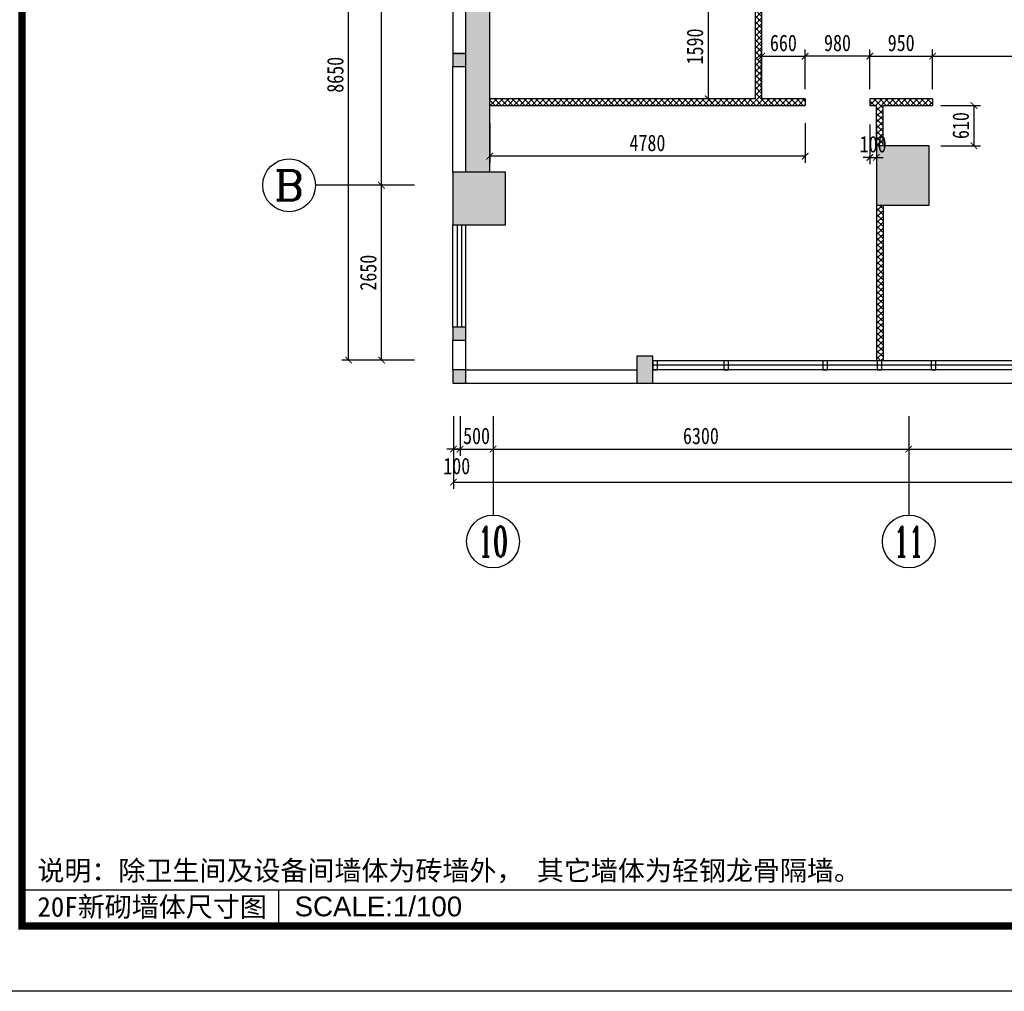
# Model space of a CAD drawing. Header units: millimetres. Extents: x -539149 to -534375, y 505028 to 505469.
# Tile 13 of 135: x -537939 to -537790, y 505039 to 505186. Entities that reach past the tile are written whole.
import ezdxf
from ezdxf.enums import TextEntityAlignment as Align

# ---------------------------------------------------------------- set-up
doc = ezdxf.new("R2010")
doc.units = ezdxf.units.MM
doc.header["$LTSCALE"] = 10
doc.linetypes.add('DASH', pattern=[0.35, 0.25, -0.1])
doc.layers.get('Defpoints').update_dxf_attribs({"color": 8})
for name, color, linetype in [('A-建筑-原墙体', 2, 'Continuous'), ('A-建筑-新增墙体', 3, 'Continuous'), ('A-建筑-新砌墙体填充', 251, 'Continuous'), ('A-建筑-柱子、剪力墙', 251, 'Continuous'), ('A-建筑-窗户', 4, 'Continuous'), ('A-建筑-轴号', 3, 'Continuous'), ('A2图框$0$E-图框', 100, 'Continuous'), ('AXIS_TEXT', 50, 'Continuous'), ('B-平面-尺寸', 8, 'Continuous'), ('E-填充', 251, 'Continuous'), ('E-文本', 7, 'Continuous')]:
    doc.layers.add(name, color=color, linetype=linetype)
doc.layers.add('A-批量打印图层', color=251, linetype='Continuous', plot=False)
doc.layers.add('A2图框$0$图框外线', color=1, linetype='Continuous', plot=False)
doc.styles.add('_TCH_AXIS', font='COMPLEX', dxfattribs={"bigfont": 'GBCBIG'})
doc.styles.add('CCD_DIM', font='txt', dxfattribs={"width": 0.8})
doc.styles.add('COMPLEX', font='COMPLEX')
doc.styles.add('黑体', font='simhei.ttf')
doc.dimstyles.new('1-1', dxfattribs={"dimscale": 0, "dimtxt": 2.5, "dimasz": 1, "dimexe": 1, "dimexo": 1, "dimgap": 0.75, "dimtad": 1, "dimdec": 0, "dimrnd": 0.004999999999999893, "dimzin": 0, "dimdsep": 46, "dimtxsty": 'CCD_DIM', "dimblk": 'ARCHTICK', "dimcen": 0.13, "dimclrd": 44, "dimclre": 44, "dimclrt": 50, "dimadec": 0, "dimazin": 0, "dimtfac": 1, "dimtdec": 0, "dimtix": 1, "dimtmove": 2, "dimatfit": 3, "dimldrblk": 'HBA_Leader_Dot', "dimfxl": 5, "dimfxlon": 1, "dimtvp": 1, "dimtolj": 1, "dimtzin": 0, "dimarcsym": 0})

# ---------------------------------------------------------------- blocks, each defined once
blk = doc.blocks.new('_AXISO')
blk.add_circle((0, 0), 0.5)
at = {"layer": 'AXIS_TEXT', "style": 'COMPLEX', "width": 1.041666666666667}
blk.add_attdef('A', text='', height=0.56, dxfattribs=at).set_placement((-0.25, -0.28), (0.25, -0.28), align=Align.FIT)
blk = doc.blocks.new('_ArchTick')
at = {"color": 0, "linetype": 'ByBlock', "const_width": 0.15}
blk.add_lwpolyline([(-0.5, -0.5), (0.5, 0.5)], dxfattribs=at)
blk = doc.blocks.new('HBA_Leader_Dot')
at = {"color": 0, "linetype": 'ByBlock'}
blk.add_line((-5, 0), (-10, 0), dxfattribs=at)
at = {"color": 0, "linetype": 'ByBlock', "const_width": 5}
blk.add_lwpolyline([(-2.5, 0, 1), (2.5, 0, 1)], format="xyb", close=True, dxfattribs=at)
blk = doc.blocks.new('*D589')
at = {"layer": 'B-平面-尺寸', "color": 44, "lineweight": -2, "ltscale": 0.01, "transparency": 16777216}
for p, q in [((-537873.2732111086, 505125.6986509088), (-537873.2732111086, 505119.6986509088)), ((-537872.2732111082, 505125.6986509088), (-537872.2732111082, 505119.6986509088)), ((-537873.2732111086, 505120.6986509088), (-537874.2732111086, 505120.6986509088)), ((-537873.2732111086, 505120.6986509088), (-537872.2732111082, 505120.6986509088)), ((-537872.2732111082, 505120.6986509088), (-537871.2732111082, 505120.6986509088))]:
    blk.add_line(p, q, dxfattribs=at)
at = {"layer": 'Defpoints', "color": 0, "ltscale": 0.01, "transparency": 16777216}
for p in [(-537873.2732111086, 505130.6986509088), (-537872.2732111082, 505130.6986509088), (-537872.2732111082, 505120.6986509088)]:
    blk.add_point(p, dxfattribs=at)
at = {"layer": 'B-平面-尺寸', "color": 44, "lineweight": -2, "ltscale": 0.01, "transparency": 16777216}
blk.add_blockref('_ArchTick', (-537873.2732111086, 505120.6986509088), dxfattribs=at)
at = {"layer": 'B-平面-尺寸', "color": 44, "lineweight": -2, "ltscale": 0.01, "transparency": 16777216, "rotation": 180}
blk.add_blockref('_ArchTick', (-537872.2732111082, 505120.6986509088), dxfattribs=at)
at = {"layer": 'B-平面-尺寸', "color": 50, "ltscale": 0.01, "transparency": 16777216, "insert": (-537872.7732111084, 505118.1255670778), "char_height": 2.499999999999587, "attachment_point": 5, "style": 'CCD_DIM'}
blk.add_mtext('\\A1;100', dxfattribs=at)
blk = doc.blocks.new('*D590')
at = {"layer": 'B-平面-尺寸', "color": 44, "lineweight": -2, "ltscale": 0.01, "transparency": 16777216}
for p, q in [((-537872.2732111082, 505125.6986509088), (-537872.2732111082, 505119.6986509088)), ((-537867.2732111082, 505125.6986509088), (-537867.2732111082, 505119.6986509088)), ((-537872.2732111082, 505120.6986509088), (-537873.2732111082, 505120.6986509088)), ((-537872.2732111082, 505120.6986509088), (-537867.2732111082, 505120.6986509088)), ((-537867.2732111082, 505120.6986509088), (-537866.2732111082, 505120.6986509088))]:
    blk.add_line(p, q, dxfattribs=at)
at = {"layer": 'Defpoints', "color": 0, "ltscale": 0.01, "transparency": 16777216}
for p in [(-537872.2732111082, 505130.6986509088), (-537867.2732111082, 505130.6986509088), (-537867.2732111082, 505120.6986509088)]:
    blk.add_point(p, dxfattribs=at)
at = {"layer": 'B-平面-尺寸', "color": 44, "lineweight": -2, "ltscale": 0.01, "transparency": 16777216}
blk.add_blockref('_ArchTick', (-537872.2732111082, 505120.6986509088), dxfattribs=at)
at = {"layer": 'B-平面-尺寸', "color": 44, "lineweight": -2, "ltscale": 0.01, "transparency": 16777216, "rotation": 180}
blk.add_blockref('_ArchTick', (-537867.2732111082, 505120.6986509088), dxfattribs=at)
at = {"layer": 'B-平面-尺寸', "color": 50, "ltscale": 0.01, "transparency": 16777216, "insert": (-537869.7732111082, 505122.6986509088), "char_height": 2.499999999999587, "attachment_point": 5, "style": 'CCD_DIM'}
blk.add_mtext('\\A1;500', dxfattribs=at)
blk = doc.blocks.new('_FZH')
at = {"layer": 'A-建筑-原墙体'}
blk.add_lwpolyline([(-0.5, -0.5), (0.5, -0.5), (0.5, 0.5), (-0.5, 0.5)], close=True, dxfattribs=at)
at = {"layer": 'A-建筑-柱子、剪力墙'}
blk.add_solid([(-0.5, -0.5), (0.5, -0.5), (-0.5, 0.5), (0.5, 0.5)], dxfattribs=at)
blk = doc.blocks.new('*D668')
at = {"layer": 'A-建筑-新砌墙体填充', "color": 44, "lineweight": -2, "ltscale": 0.01, "transparency": 16777216}
for p, q in [((-537819.973211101, 505175.2705670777), (-537819.973211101, 505181.2705670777)), ((-537810.1732111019, 505175.2705670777), (-537810.1732111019, 505181.2705670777)), ((-537810.1732111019, 505180.2705670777), (-537819.973211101, 505180.2705670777))]:
    blk.add_line(p, q, dxfattribs=at)
at = {"layer": 'Defpoints', "color": 0, "ltscale": 0.01, "transparency": 16777216}
for p in [(-537819.973211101, 505180.2705670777), (-537819.973211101, 505173.7986508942), (-537810.1732111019, 505173.7986508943)]:
    blk.add_point(p, dxfattribs=at)
at = {"layer": 'A-建筑-新砌墙体填充', "color": 44, "lineweight": -2, "ltscale": 0.01, "transparency": 16777216, "rotation": 180}
blk.add_blockref('_ArchTick', (-537819.973211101, 505180.2705670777), dxfattribs=at)
at = {"layer": 'A-建筑-新砌墙体填充', "color": 44, "lineweight": -2, "ltscale": 0.01, "transparency": 16777216}
blk.add_blockref('_ArchTick', (-537810.1732111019, 505180.2705670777), dxfattribs=at)
at = {"layer": 'A-建筑-新砌墙体填充', "color": 50, "ltscale": 0.01, "transparency": 16777216, "insert": (-537815.0732111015, 505182.2705670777), "char_height": 2.499999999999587, "attachment_point": 5, "style": 'CCD_DIM'}
blk.add_mtext('\\A1;980', dxfattribs=at)
blk = doc.blocks.new('*D670')
at = {"layer": 'A-建筑-新砌墙体填充', "color": 44, "lineweight": -2, "ltscale": 0.01, "transparency": 16777216}
for p, q in [((-537810.173211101, 505169.9155670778), (-537810.173211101, 505163.9155670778)), ((-537809.173211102, 505169.9155670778), (-537809.173211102, 505163.9155670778)), ((-537810.173211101, 505164.9155670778), (-537811.173211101, 505164.9155670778)), ((-537810.173211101, 505164.9155670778), (-537809.173211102, 505164.9155670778)), ((-537809.173211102, 505164.9155670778), (-537808.173211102, 505164.9155670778))]:
    blk.add_line(p, q, dxfattribs=at)
at = {"layer": 'Defpoints', "color": 0, "ltscale": 0.01, "transparency": 16777216}
for p in [(-537810.173211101, 505172.7986508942), (-537809.173211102, 505172.7986508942), (-537809.173211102, 505164.9155670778)]:
    blk.add_point(p, dxfattribs=at)
at = {"layer": 'A-建筑-新砌墙体填充', "color": 44, "lineweight": -2, "ltscale": 0.01, "transparency": 16777216}
blk.add_blockref('_ArchTick', (-537810.173211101, 505164.9155670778), dxfattribs=at)
at = {"layer": 'A-建筑-新砌墙体填充', "color": 44, "lineweight": -2, "ltscale": 0.01, "transparency": 16777216, "rotation": 180}
blk.add_blockref('_ArchTick', (-537809.173211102, 505164.9155670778), dxfattribs=at)
at = {"layer": 'A-建筑-新砌墙体填充', "color": 50, "ltscale": 0.01, "transparency": 16777216, "insert": (-537809.6732111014, 505166.9155670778), "char_height": 2.499999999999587, "attachment_point": 5, "style": 'CCD_DIM'}
blk.add_mtext('\\A1;100', dxfattribs=at)
blk = doc.blocks.new('*D672')
at = {"layer": 'A-建筑-新砌墙体填充', "color": 44, "lineweight": -2, "ltscale": 0.01, "transparency": 16777216}
for p, q in [((-537799.3934813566, 505172.7986508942), (-537793.3934813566, 505172.7986508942)), ((-537794.3934813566, 505172.7986508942), (-537794.3934813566, 505166.6987275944)), ((-537799.3934813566, 505166.6987275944), (-537793.3934813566, 505166.6987275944))]:
    blk.add_line(p, q, dxfattribs=at)
at = {"layer": 'Defpoints', "color": 0, "ltscale": 0.01, "transparency": 16777216}
for p in [(-537808.173211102, 505172.7986508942), (-537808.173211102, 505166.6987275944), (-537794.3934813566, 505166.6987275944)]:
    blk.add_point(p, dxfattribs=at)
at = {"layer": 'A-建筑-新砌墙体填充', "color": 44, "lineweight": -2, "ltscale": 0.01, "transparency": 16777216}
for p, rotation in [((-537794.3934813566, 505172.7986508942), 90), ((-537794.3934813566, 505166.6987275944), 270)]:
    blk.add_blockref('_ArchTick', p, dxfattribs=dict(at, rotation=rotation))
at = {"layer": 'A-建筑-新砌墙体填充', "color": 50, "ltscale": 0.01, "transparency": 16777216, "insert": (-537796.3934813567, 505169.7486892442), "char_height": 2.499999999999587, "attachment_point": 5, "rotation": 90, "style": 'CCD_DIM'}
blk.add_mtext('\\A1;610', dxfattribs=at)
blk = doc.blocks.new('*D673')
at = {"layer": 'A-建筑-新砌墙体填充', "color": 44, "lineweight": -2, "ltscale": 0.01, "transparency": 16777216}
for p, q in [((-537829.6684813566, 505189.6987275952), (-537835.6684813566, 505189.6987275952)), ((-537834.6684813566, 505189.6987275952), (-537834.6684813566, 505173.7986508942)), ((-537829.6684813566, 505173.7986508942), (-537835.6684813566, 505173.7986508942))]:
    blk.add_line(p, q, dxfattribs=at)
at = {"layer": 'Defpoints', "color": 0, "ltscale": 0.01, "transparency": 16777216}
for p in [(-537827.5732110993, 505189.6987275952), (-537834.6684813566, 505173.7986508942), (-537827.5732110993, 505173.7986508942)]:
    blk.add_point(p, dxfattribs=at)
at = {"layer": 'A-建筑-新砌墙体填充', "color": 44, "lineweight": -2, "ltscale": 0.01, "transparency": 16777216}
for p, rotation in [((-537834.6684813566, 505189.6987275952), 90), ((-537834.6684813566, 505173.7986508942), 270)]:
    blk.add_blockref('_ArchTick', p, dxfattribs=dict(at, rotation=rotation))
at = {"layer": 'A-建筑-新砌墙体填充', "color": 50, "ltscale": 0.01, "transparency": 16777216, "insert": (-537836.6684813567, 505181.7486892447), "char_height": 2.499999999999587, "attachment_point": 5, "rotation": 90, "style": 'CCD_DIM'}
blk.add_mtext('\\A1;1590', dxfattribs=at)
blk = doc.blocks.new('*D678')
at = {"layer": 'A-建筑-新砌墙体填充', "color": 44, "lineweight": -2, "ltscale": 0.01, "transparency": 16777216}
for p, q in [((-537867.773207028, 505170.1105670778), (-537867.773207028, 505164.1105670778)), ((-537819.973211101, 505170.1105670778), (-537819.973211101, 505164.1105670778)), ((-537819.973211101, 505165.1105670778), (-537867.773207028, 505165.1105670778))]:
    blk.add_line(p, q, dxfattribs=at)
at = {"layer": 'Defpoints', "color": 0, "ltscale": 0.01, "transparency": 16777216}
for p in [(-537867.773207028, 505172.7986508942), (-537819.973211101, 505172.7986508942), (-537867.773207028, 505165.1105670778)]:
    blk.add_point(p, dxfattribs=at)
at = {"layer": 'A-建筑-新砌墙体填充', "color": 44, "lineweight": -2, "ltscale": 0.01, "transparency": 16777216, "rotation": 180}
blk.add_blockref('_ArchTick', (-537867.773207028, 505165.1105670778), dxfattribs=at)
at = {"layer": 'A-建筑-新砌墙体填充', "color": 44, "lineweight": -2, "ltscale": 0.01, "transparency": 16777216}
blk.add_blockref('_ArchTick', (-537819.973211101, 505165.1105670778), dxfattribs=at)
at = {"layer": 'A-建筑-新砌墙体填充', "color": 50, "ltscale": 0.01, "transparency": 16777216, "insert": (-537843.8732090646, 505167.1105670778), "char_height": 2.499999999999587, "attachment_point": 5, "style": 'CCD_DIM'}
blk.add_mtext('\\A1;4780', dxfattribs=at)
blk = doc.blocks.new('A2图框')
at = {"layer": 'A2图框$0$E-图框', "color": 4, "const_width": 1.131313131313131}
blk.add_lwpolyline([(-363.4031259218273, 295.2979469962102), (209.3847528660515, 295.2979469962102), (209.3847528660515, -104.9040732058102), (-363.4031259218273, -104.9040732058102)], close=True, dxfattribs=at)
at = {"layer": 'A2图框$0$图框外线', "color": 1}
blk.add_lwpolyline([(-374.7162572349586, 305.1969368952), (219.2837427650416, 305.1969368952), (219.2837427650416, -114.8030631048), (-374.7162572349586, -114.8030631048)], close=True, dxfattribs=at)
blk.add_lwpolyline([(-374.7162572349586, 305.1969368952), (219.2837427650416, 305.1969368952), (219.2837427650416, -114.8030631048), (-374.7162572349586, -114.8030631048)], close=True, dxfattribs=at)
blk.add_lwpolyline([(-374.7162572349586, 305.1969368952), (219.2837427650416, 305.1969368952), (219.2837427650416, -114.8030631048), (-374.7162572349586, -114.8030631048)], close=True, dxfattribs=at)

msp = doc.modelspace()

# ---------------------------------------------------------------- hatches: boundary and pattern name
at = {"layer": 'A-建筑-新砌墙体填充', "ltscale": 0.01}
h = msp.add_hatch(dxfattribs=at)
h.set_pattern_fill('ANSI37', color=251, scale=20, style=0, double=1)
h.set_pattern_definition([(44.99999999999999, (-537867.773207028, 505134.1086508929), (-0.4490128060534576, 0.4490128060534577), []), (135, (-537867.773207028, 505134.1086508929), (-0.4490128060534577, -0.4490128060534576), [])])
h.paths.add_polyline_path([(-537586.773211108, 505361.2486509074), (-537587.773211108, 505361.2486509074), (-537587.773211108, 505290.098650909), (-537586.773211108, 505290.098650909)])
h.paths.add_polyline_path([(-537586.773211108, 505280.0986509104), (-537587.773211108, 505280.0986509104), (-537587.773211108, 505277.0986509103), (-537586.773211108, 505277.0986509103)])
h.paths.add_polyline_path([(-537546.773211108, 505349.7986509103), (-537547.773211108, 505349.7986509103), (-537547.773211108, 505348.5986509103), (-537546.773211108, 505348.5986509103)])
h.paths.add_polyline_path([(-537546.773211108, 505339.5986509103), (-537547.773211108, 505339.5986509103), (-537547.773211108, 505330.6987123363), (-537547.1732111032, 505330.6987123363), (-537547.1732111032, 505338.6987123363), (-537546.773211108, 505338.6987123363)])
h.paths.add_polyline_path([(-537650.073211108, 505277.0986509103), (-537652.0732111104, 505277.0986509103), (-537652.0732111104, 505276.0986509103), (-537651.073211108, 505276.0986509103), (-537651.073211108, 505230.4988934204), (-537688.073211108, 505230.4987863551), (-537688.073211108, 505276.0986509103), (-537687.073211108, 505276.0986509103), (-537687.073211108, 505277.0986509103), (-537689.073211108, 505277.0986509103), (-537689.073211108, 505230.4987834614), (-537788.6232111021, 505230.4984953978), (-537788.623211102, 505225.9986509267), (-537787.623211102, 505225.9986509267), (-537787.6232111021, 505229.4986509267), (-537760.1232111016, 505229.4986509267), (-537760.1232111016, 505189.6987275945), (-537761.1232111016, 505189.6987275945), (-537761.1232111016, 505188.6987275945), (-537758.1232111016, 505188.6987275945), (-537758.1232111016, 505189.6987275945), (-537759.1232111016, 505189.6987275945), (-537759.1232111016, 505229.4986509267), (-537731.6232111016, 505229.4986509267), (-537731.6232111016, 505189.6987275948), (-537732.6232111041, 505189.6987275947), (-537732.6232111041, 505188.6987275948), (-537729.6232111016, 505188.6987275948), (-537729.6232111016, 505189.6987275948), (-537730.6232111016, 505189.6987275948), (-537730.6232111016, 505229.4986509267), (-537703.1232111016, 505229.4986509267), (-537703.1232111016, 505189.698727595), (-537704.1232111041, 505189.698727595), (-537704.1232111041, 505188.698727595), (-537701.1232111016, 505188.698727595), (-537701.1232111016, 505189.698727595), (-537702.1232111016, 505189.698727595), (-537702.1232111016, 505229.4986509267), (-537674.6232111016, 505229.4986509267), (-537674.6232111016, 505189.6987275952), (-537675.6232111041, 505189.6987275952), (-537675.6232111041, 505188.6987275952), (-537672.6232111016, 505188.6987275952), (-537672.6232111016, 505189.6987275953), (-537673.6232111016, 505189.6987275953), (-537673.6232111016, 505229.4986509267), (-537651.073211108, 505229.4986509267), (-537651.073211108, 505189.6987275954), (-537652.0732111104, 505189.6987275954), (-537652.0732111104, 505188.6987275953), (-537650.073211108, 505188.6987275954)])
h.paths.add_polyline_path([(-537786.6232110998, 505189.6987275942), (-537787.6232111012, 505189.6987275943), (-537787.6232111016, 505192.6987275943), (-537788.6232111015, 505192.6987275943), (-537788.6232111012, 505188.6987275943), (-537786.6232110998, 505188.6987275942)])
h.paths.add_polyline_path([(-537800.6732110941, 505173.7986508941), (-537810.1732111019, 505173.7986508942), (-537810.173211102, 505172.7986508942), (-537809.173211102, 505172.7986508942), (-537809.173211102, 505166.6987275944), (-537808.173211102, 505166.6987275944), (-537808.173211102, 505172.7986508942), (-537800.6732110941, 505172.7986508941)])
h.paths.add_polyline_path([(-537811.5732110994, 505189.6987275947), (-537815.5732110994, 505189.6987275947), (-537815.5732110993, 505188.6987275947), (-537811.5732110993, 505188.6987275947)])
h.paths.add_polyline_path([(-537819.973211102, 505173.7986508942), (-537826.5732110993, 505173.7986508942), (-537826.5732110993, 505188.6987275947), (-537825.3732110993, 505188.6987275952), (-537825.3732110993, 505189.6987275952), (-537827.5732110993, 505189.6987275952), (-537827.5732110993, 505173.7986508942), (-537867.773207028, 505173.7986508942), (-537867.773207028, 505172.7986508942), (-537819.973211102, 505172.7986508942)])
h.paths.add_polyline_path([(-537808.173211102, 505157.6987275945), (-537809.173211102, 505157.6987275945), (-537809.173211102, 505134.1086508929), (-537808.173211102, 505134.1086508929)])
h.paths.add_polyline_path([(-537744.1731958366, 505173.798650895), (-537747.1731958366, 505173.798650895), (-537747.1731958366, 505172.798650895), (-537746.1731958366, 505172.798650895), (-537746.1731958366, 505134.1086509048), (-537745.1731958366, 505134.1086509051), (-537745.1731958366, 505172.798650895), (-537744.1731958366, 505172.798650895)])
h.paths.add_polyline_path([(-537712.1731958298, 505173.7986508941), (-537720.1731958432, 505173.7986508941), (-537720.1731958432, 505172.7986508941), (-537716.6731958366, 505172.7986508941), (-537716.6731958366, 505165.6987272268), (-537715.6731958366, 505165.6987272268), (-537715.6731958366, 505172.7986508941), (-537712.1731958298, 505172.7986508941)])
h.paths.add_polyline_path([(-537715.6731958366, 505156.6986509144), (-537716.6731958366, 505156.6986509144), (-537716.6731958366, 505134.1086509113), (-537716.1732108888, 505134.1086509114, 0.005027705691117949), (-537715.6731958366, 505134.1175903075)])
h.paths.add_polyline_path([(-537681.6731958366, 505173.7986508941), (-537684.6731958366, 505173.7986508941), (-537684.6731958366, 505172.7986508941), (-537683.6731958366, 505172.7986508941), (-537683.6731958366, 505145.0986509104), (-537682.6731958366, 505145.0986509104), (-537682.6731958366, 505172.7986508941), (-537681.6731958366, 505172.7986508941)])
h.paths.add_polyline_path([(-537662.073211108, 505173.7986508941), (-537662.9732110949, 505173.7986508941), (-537671.8731958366, 505173.7986508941), (-537671.8731958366, 505172.7986508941), (-537662.9732110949, 505172.7986508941), (-537662.9732110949, 505161.8986509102), (-537660.4732110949, 505161.8986509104), (-537660.4732110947, 505164.8986509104), (-537662.073211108, 505164.8986509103), (-537662.073211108, 505166.8986509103)])
h.paths.add_polyline_path([(-537660.9732110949, 505163.1486509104, -1), (-537662.4732110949, 505163.1486509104, -1)], flags=16)
at = {"layer": 'E-填充', "ltscale": 0.01}
for points in [[(-537867.773207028, 505188.8987275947), (-537867.773207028, 505193.6986509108), (-537871.3732070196, 505193.6986509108), (-537871.3732070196, 505188.8987275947), (-537871.3732070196, 505162.6986509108), (-537867.7732070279, 505162.6986509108)], [(-537873.3732070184, 505180.698650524), (-537873.3732070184, 505178.698650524), (-537871.3732070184, 505178.698650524), (-537871.3732070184, 505180.698650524)], [(-537873.3732111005, 505139.1986509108), (-537873.3732111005, 505137.1986509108), (-537871.3732111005, 505137.1986509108), (-537871.3732111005, 505139.1986509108)], [(-537845.4732111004, 505134.798574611), (-537845.4732111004, 505130.6986509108), (-537843.0732111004, 505130.6986509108), (-537843.0732111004, 505134.798574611)], [(-537873.3732110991, 505132.6985744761), (-537873.3732110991, 505130.6985744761), (-537871.3732110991, 505130.6985744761), (-537871.3732110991, 505132.6985744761)]]:
    msp.add_hatch(color=256, dxfattribs=at).paths.add_polyline_path(points)

# ---------------------------------------------------------------- linework, layer by layer
at = {"color": 31, "ltscale": 0.01}
msp.add_line((-537843.0732111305, 505130.6988803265, 0.06894340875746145), (-537716.2732111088, 505130.6988803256, 0.06894340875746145), dxfattribs=at)
at = {"color": 3}
for p, q in [((-537938.6483519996, 505053.9086469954), (-537419.8604732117, 505053.9086469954)), ((-537899.7869070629, 505053.9086469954), (-537899.7869070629, 505048.9086469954))]:
    msp.add_line(p, q, dxfattribs=at)
at = {"layer": 'A-建筑-原墙体', "ltscale": 0.01}
for p, q in [((-537873.3732111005, 505225.698727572, 0.06894340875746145), (-537873.3732070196, 505180.698727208, 0.06894340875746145)), ((-537871.3732070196, 505180.698650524, 0.06894340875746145), (-537871.3732070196, 505193.7986509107, 0.06894340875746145)), ((-537867.7732070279, 505162.6986838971, 0.06894340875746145), (-537867.773207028, 505193.7986509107, 0.06894340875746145)), ((-537873.3732070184, 505180.698650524, 0.06894340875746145), (-537873.3732070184, 505178.698650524, 0.06894340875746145)), ((-537871.3732070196, 505180.698650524, 0.06894340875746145), (-537873.3732070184, 505180.698650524, 0.06894340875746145)), ((-537871.3732070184, 505178.698650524, 0.06894340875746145), (-537871.3732070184, 505180.698650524, 0.06894340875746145)), ((-537873.3732111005, 505162.6986838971, 0.06894340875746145), (-537873.3732111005, 505178.6986505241, 0.06894340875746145)), ((-537873.3732070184, 505178.698650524, 0.06894340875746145), (-537871.3732070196, 505178.698650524, 0.06894340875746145)), ((-537871.3732070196, 505162.6986838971, 0.06894340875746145), (-537871.3732070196, 505178.698650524, 0.06894340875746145)), ((-537873.3732111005, 505139.1986509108, 0.06894340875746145), (-537873.3732111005, 505137.1986509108, 0.06894340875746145)), ((-537871.3732111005, 505139.1986509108, 0.06894340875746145), (-537873.3732111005, 505139.1986509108, 0.06894340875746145)), ((-537871.3732111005, 505137.1986509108, 0.06894340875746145), (-537871.3732111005, 505139.1986509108, 0.06894340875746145)), ((-537873.3732111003, 505132.6985744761, 0.06894340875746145), (-537873.3732111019, 505137.1986509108, 0.06894340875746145)), ((-537873.3732111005, 505137.1986509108, 0.06894340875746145), (-537871.3732111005, 505137.1986509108, 0.06894340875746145)), ((-537871.3732111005, 505132.6986509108, 0.06894340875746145), (-537871.3732111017, 505137.1986509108, 0.06894340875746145)), ((-537845.4732111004, 505134.7986509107, 0.06894340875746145), (-537845.4732111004, 505130.6986509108, 0.06894340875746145)), ((-537843.0732111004, 505134.7986509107, 0.06894340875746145), (-537845.4732111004, 505134.7986509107, 0.06894340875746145)), ((-537843.0732111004, 505130.6986509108, 0.06894340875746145), (-537843.0732111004, 505134.7986509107, 0.06894340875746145)), ((-537873.3732110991, 505132.6985744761, 0.06894340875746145), (-537873.3732110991, 505130.6985744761, 0.06894340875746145)), ((-537871.3732110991, 505132.6985744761, 0.06894340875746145), (-537873.3732110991, 505132.6985744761, 0.06894340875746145)), ((-537871.3732111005, 505132.6986509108, 0.06894340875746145), (-537845.4732111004, 505132.6986509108, 0.06894340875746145)), ((-537871.3732110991, 505130.6985744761, 0.06894340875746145), (-537871.3732110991, 505132.6985744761, 0.06894340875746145)), ((-537873.3732110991, 505130.6985744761, 0.06894340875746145), (-537871.3732110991, 505130.6985744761, 0.06894340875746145)), ((-537871.373211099, 505130.6986509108, 0.06894340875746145), (-537845.4732111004, 505130.6986509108, 0.06894340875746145)), ((-537845.4732111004, 505130.6986509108, 0.06894340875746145), (-537843.0732111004, 505130.6986509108, 0.06894340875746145))]:
    msp.add_line(p, q, dxfattribs=at)
at = {"layer": 'A-建筑-原墙体', "linetype": 'DASH', "ltscale": 0.015}
msp.add_line((-537873.3732070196, 505180.698727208, 0.06894340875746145), (-537871.3732111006, 505180.6987276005, 0.06894340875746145), dxfattribs=at)
at = {"layer": 'A-建筑-新增墙体', "ltscale": 0.01}
for p, q in [((-537827.5732110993, 505189.6987275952, 0.06894340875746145), (-537827.5732110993, 505173.7986508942, 0.06894340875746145)), ((-537826.5732110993, 505188.6987275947, 0.06894340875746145), (-537826.5732110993, 505173.7986508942, 0.06894340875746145)), ((-537827.5732110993, 505173.7986508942, 0.06894340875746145), (-537867.773207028, 505173.7986508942, 0.06894340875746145)), ((-537819.973211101, 505173.7986508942, 0.06894340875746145), (-537826.5732110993, 505173.7986508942, 0.06894340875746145)), ((-537819.973211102, 505173.7986508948, 0.06894340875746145), (-537819.973211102, 505172.7986508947, 0.06894340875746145)), ((-537800.6732110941, 505173.7986508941, 0.06894340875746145), (-537810.173211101, 505173.7986508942, 0.06894340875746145)), ((-537810.1732111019, 505173.7986508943, 0.06894340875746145), (-537810.173211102, 505172.7986508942, 0.06894340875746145)), ((-537800.6732110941, 505173.7986508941, 0.06894340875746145), (-537800.6732110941, 505172.7986508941, 0.06894340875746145)), ((-537867.773207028, 505172.7986508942, 0.06894340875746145), (-537819.973211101, 505172.7986508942, 0.06894340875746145)), ((-537810.173211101, 505172.7986508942, 0.06894340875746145), (-537809.173211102, 505172.7986508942, 0.06894340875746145)), ((-537809.173211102, 505166.6987275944, 0.06894340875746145), (-537809.173211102, 505172.7986508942, 0.06894340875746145)), ((-537808.173211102, 505172.7986508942, 0.06894340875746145), (-537800.6732110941, 505172.7986508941, 0.06894340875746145)), ((-537808.173211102, 505166.6987275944, 0.06894340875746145), (-537808.173211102, 505172.7986508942, 0.06894340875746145)), ((-537809.173211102, 505157.6987275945, 0.06894340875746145), (-537809.173211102, 505134.128727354, 0.06894340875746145)), ((-537808.173211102, 505157.6987275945, 0.06894340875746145), (-537808.173211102, 505134.1287273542, 0.06894340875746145))]:
    msp.add_line(p, q, dxfattribs=at)
at = {"layer": 'A-建筑-窗户', "ltscale": 0.01}
for p, q in [((-537873.3732111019, 505139.1987275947, 0.06894340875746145), (-537873.3732111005, 505154.6987272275, 0.06894340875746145)), ((-537872.7065444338, 505154.6987272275, 0.06894340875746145), (-537872.7065444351, 505139.1987275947, 0.06894340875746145)), ((-537872.0398777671, 505154.6987272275, 0.06894340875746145), (-537872.0398777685, 505139.1987275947, 0.06894340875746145)), ((-537871.3732111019, 505139.1987275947, 0.06894340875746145), (-537871.3732111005, 505154.6987272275, 0.06894340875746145)), ((-537716.2732110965, 505134.1086509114, 0.06894340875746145), (-537843.0732111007, 505134.1086508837, 0.06894340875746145)), ((-537716.8732111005, 505133.4486509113, 0.06894340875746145), (-537843.0732111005, 505133.4486508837, 0.06894340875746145)), ((-537716.2732110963, 505132.7086509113, 0.06894340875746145), (-537843.0732111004, 505132.7086508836, 0.06894340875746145))]:
    msp.add_line(p, q, dxfattribs=at)
at = {"layer": 'A-建筑-窗户', "ltscale": 0.01, "elevation": 0.06894340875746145}
for points in [[(-537843.0732111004, 505132.7086508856), (-537842.3732111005, 505132.7086508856), (-537842.3732111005, 505134.1086508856), (-537843.0732111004, 505134.1086508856)], [(-537832.2732111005, 505132.7086508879), (-537831.5732111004, 505132.7086508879), (-537831.5732111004, 505134.108650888), (-537832.2732111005, 505134.108650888)], [(-537817.2732111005, 505132.7086508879), (-537816.5732111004, 505132.7086508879), (-537816.5732111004, 505134.108650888), (-537817.2732111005, 505134.108650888)], [(-537809.0732111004, 505132.7086508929), (-537808.3732111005, 505132.7086508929), (-537808.3732111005, 505134.1086508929), (-537809.0732111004, 505134.1086508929)], [(-537800.8732111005, 505132.7086508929), (-537800.1732111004, 505132.7086508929), (-537800.1732111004, 505134.1086508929), (-537800.8732111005, 505134.1086508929)]]:
    msp.add_lwpolyline(points, close=True, dxfattribs=at)
at = {"layer": 'A-建筑-轴号', "ltscale": 0.01}
for p, q in [((-537879.1732111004, 505160.6987272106, 0.06894340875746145), (-537894.1732111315, 505160.6987272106, 0.06894340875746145)), ((-537867.2732111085, 505125.6986509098, 0.06894340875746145), (-537867.2732111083, 505110.6986509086, 0.06894340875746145)), ((-537804.2732111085, 505125.6986509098, 0.06894340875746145), (-537804.2732111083, 505110.6986509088, 0.06894340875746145))]:
    msp.add_line(p, q, dxfattribs=at)
at = {"layer": 'A-批量打印图层'}
msp.add_lwpolyline([(-537949.9614833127, 505458.5096570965), (-537355.9614833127, 505458.5096570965), (-537355.9614833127, 505038.5096570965), (-537949.9614833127, 505038.5096570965)], close=True, dxfattribs=at)

# ---------------------------------------------------------------- block references
at = {"layer": 'A-建筑-原墙体', "ltscale": 0.01}
for p, xscale, yscale, zscale in [((-537805.1732110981, 505162.1987275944, 0.06894340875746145), 8.000000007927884, 8.99999999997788, 8.99999999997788), ((-537869.3732111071, 505158.6987055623, 0.06894340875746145), 7.999999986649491, 7.99995666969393, 7.99995666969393)]:
    msp.add_blockref('_FZH', p, dxfattribs=dict(at, xscale=xscale, yscale=yscale, zscale=zscale))
at = {"layer": 'A-建筑-窗户', "ltscale": 0.5}
msp.add_blockref('A2图框', (-537575.2452260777, 505153.3127202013), dxfattribs=at)
at = {"layer": 'A-建筑-轴号', "ltscale": 0.01}
ref = msp.add_blockref('_AXISO', (-537898.1732111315, 505160.6987272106, 0.06894340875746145), dxfattribs=dict(at, xscale=8, yscale=8, zscale=8))
ref.add_attrib('A', 'B', dxfattribs={"layer": 'AXIS_TEXT', "height": 4.525483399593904, "style": '_TCH_AXIS', "width": 1.235294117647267}).set_placement((-537900.4359528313, 505158.4359855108, 0.06894340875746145), (-537895.9104694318, 505158.4359855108, 0.06894340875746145), align=Align.FIT)
ref = msp.add_blockref('_AXISO', (-537867.2732111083, 505106.6986509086, 0.06894340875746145), dxfattribs=dict(at, xscale=8, yscale=8, zscale=8))
ref.add_attrib('A', '10', dxfattribs={"layer": 'AXIS_TEXT', "height": 4.525483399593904, "style": '_TCH_AXIS', "width": 0.724137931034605}).set_placement((-537869.5359528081, 505104.4359092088, 0.06894340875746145), (-537865.0104694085, 505104.4359092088, 0.06894340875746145), align=Align.FIT)
ref = msp.add_blockref('_AXISO', (-537804.2732111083, 505106.6986509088, 0.06894340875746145), dxfattribs=dict(at, xscale=8, yscale=8, zscale=8))
ref.add_attrib('A', '11', dxfattribs={"layer": 'AXIS_TEXT', "height": 4.525483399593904, "style": '_TCH_AXIS', "width": 0.8750000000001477}).set_placement((-537806.5359528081, 505104.435909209, 0.06894340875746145), (-537802.0104694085, 505104.435909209, 0.06894340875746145), align=Align.FIT)

# ---------------------------------------------------------------- texts
at = {"layer": 'E-文本', "style": '黑体'}
for s, p in [('说明：除卫生间及设备间墙体为砖墙外， 其它墙体为轻钢龙骨隔墙。', (-537936.3211553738, 505056.8195021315)), ('20F新砌墙体尺寸图', (-537936.3211553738, 505051.3195021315))]:
    msp.add_text(s, height=3, dxfattribs=at).set_placement(p, align=Align.MIDDLE_LEFT)
at = {"layer": 'E-文本', "color": 8, "insert": (-537897.3466057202, 505052.8787605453), "char_height": 3, "width": 29.85761765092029, "attachment_point": 1, "style": '黑体'}
msp.add_mtext('{\\fArial|b0|i0|c204|p34;SCALE:\\fArial|b0|i0|c0|p34;1/1\\fArial|b0|i0|c161|p34;00}', dxfattribs=at)

# ---------------------------------------------------------------- dimensions: what is measured, and where the dimension line sits
at = {"layer": 'A-建筑-新砌墙体填充', "ltscale": 0.01}
for base, p1, p2, picture, middle in [((-537834.6684813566, 505173.7986508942, 0.06894340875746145), (-537827.5732110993, 505189.6987275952, 0.06894340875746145), (-537827.5732110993, 505173.7986508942, 0.06894340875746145), '*D673', (-537836.6684813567, 505181.7486892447, 0.06894340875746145)), ((-537794.3934813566, 505166.6987275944, 0.06894340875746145), (-537808.173211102, 505172.7986508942, 0.06894340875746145), (-537808.173211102, 505166.6987275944, 0.06894340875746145), '*D672', (-537796.3934813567, 505169.7486892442, 0.06894340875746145))]:
    dim = msp.add_linear_dim(base=base, p1=p1, p2=p2, angle=90, dimstyle='1-1', override={"dimscale": 0.9999999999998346, "dimlfac": 100}, dxfattribs=at)
    dim.commit()
    dim.dimension.update_dxf_attribs({"geometry": picture, "text_midpoint": middle})
for base, p1, p2 in [((-537819.973211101, 505180.2705670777, 0.06894340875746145), (-537826.5732110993, 505173.7986508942, 0.06894340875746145), (-537819.973211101, 505173.7986508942, 0.06894340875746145)), ((-537800.6732110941, 505180.2705670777, 0.06894340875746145), (-537810.173211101, 505173.7986508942, 0.06894340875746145), (-537800.6732110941, 505173.7986508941, 0.06894340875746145)), ((-537747.1731958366, 505180.2705670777, 0.06894340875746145), (-537800.6732110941, 505173.7986508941, 0.06894340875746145), (-537747.1731958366, 505173.7986508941, 0.06894340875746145))]:
    msp.add_linear_dim(base=base, p1=p1, p2=p2, dimstyle='1-1', override={"dimscale": 0.9999999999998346, "dimlfac": 100}, dxfattribs=at).render()
for base, p1, p2, picture, middle in [((-537819.973211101, 505180.2705670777, 0.06894340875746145), (-537810.1732111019, 505173.7986508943, 0.06894340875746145), (-537819.973211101, 505173.7986508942, 0.06894340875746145), '*D668', (-537815.0732111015, 505182.2705670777, 0.06894340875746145)), ((-537867.773207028, 505165.1105670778, 0.06894340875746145), (-537819.973211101, 505172.7986508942, 0.06894340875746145), (-537867.773207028, 505172.7986508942, 0.06894340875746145), '*D678', (-537843.8732090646, 505167.1105670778, 0.06894340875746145)), ((-537809.173211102, 505164.9155670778, 0.06894340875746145), (-537810.173211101, 505172.7986508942, 0.06894340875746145), (-537809.173211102, 505172.7986508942, 0.06894340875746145), '*D670', (-537809.6732111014, 505166.9155670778, 0.06894340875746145))]:
    dim = msp.add_linear_dim(base=base, p1=p1, p2=p2, dimstyle='1-1', override={"dimscale": 0.9999999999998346, "dimlfac": 100}, dxfattribs=at)
    dim.commit()
    dim.dimension.update_dxf_attribs({"geometry": picture, "text_midpoint": middle})
at = {"layer": 'B-平面-尺寸', "ltscale": 0.01}
for p1, p2, distance in [((-537874.1732111, 505134.1987272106, 0.06894340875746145), (-537874.1732111, 505220.6987272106, 0.06894340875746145), 15.000000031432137), ((-537874.1732111, 505160.6987272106, 0.06894340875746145), (-537874.1732111, 505220.6987272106, 0.06894340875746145), 10.000000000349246), ((-537874.1732111, 505134.1987272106, 0.06894340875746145), (-537874.1732111, 505160.6987272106, 0.06894340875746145), 10.000000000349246), ((-537873.2732111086, 505130.698650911, 0.06894340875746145), (-537543.273211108, 505130.698650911, 0.06894340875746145), -15.000000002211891), ((-537867.2732111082, 505130.6986509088, 0.06894340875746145), (-537804.2732111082, 505130.698650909, 0.06894340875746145), -10.000000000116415), ((-537804.2732111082, 505130.698650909, 0.06894340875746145), (-537717.2732111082, 505130.6986509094, 0.06894340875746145), -10.00000000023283)]:
    msp.add_aligned_dim(p1=p1, p2=p2, distance=distance, dimstyle='1-1', override={"dimscale": 0.9999999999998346, "dimlfac": 100}, dxfattribs=at).render()
dim = msp.add_linear_dim(base=(-537872.2732111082, 505120.6986509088, 0.06894340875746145), p1=(-537873.2732111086, 505130.6986509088, 0.06894340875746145), p2=(-537872.2732111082, 505130.6986509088, 0.06894340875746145), angle=0, dimstyle='1-1', override={"dimscale": 0.9999999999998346, "dimlfac": 100}, dxfattribs=at)
dim.commit()
dim.dimension.update_dxf_attribs({"geometry": '*D589', "text_midpoint": (-537872.7732111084, 505118.1255670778, 0.06894340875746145), "dimtype": 161})
dim = msp.add_aligned_dim(p1=(-537872.2732111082, 505130.6986509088, 0.06894340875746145), p2=(-537867.2732111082, 505130.6986509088, 0.06894340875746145), distance=-10, dimstyle='1-1', override={"dimscale": 0.9999999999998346, "dimlfac": 100}, dxfattribs=at)
dim.commit()
dim.dimension.update_dxf_attribs({"geometry": '*D590', "text_midpoint": (-537869.7732111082, 505122.6986509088, 0.06894340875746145)})

doc.saveas('drawing.dxf')
